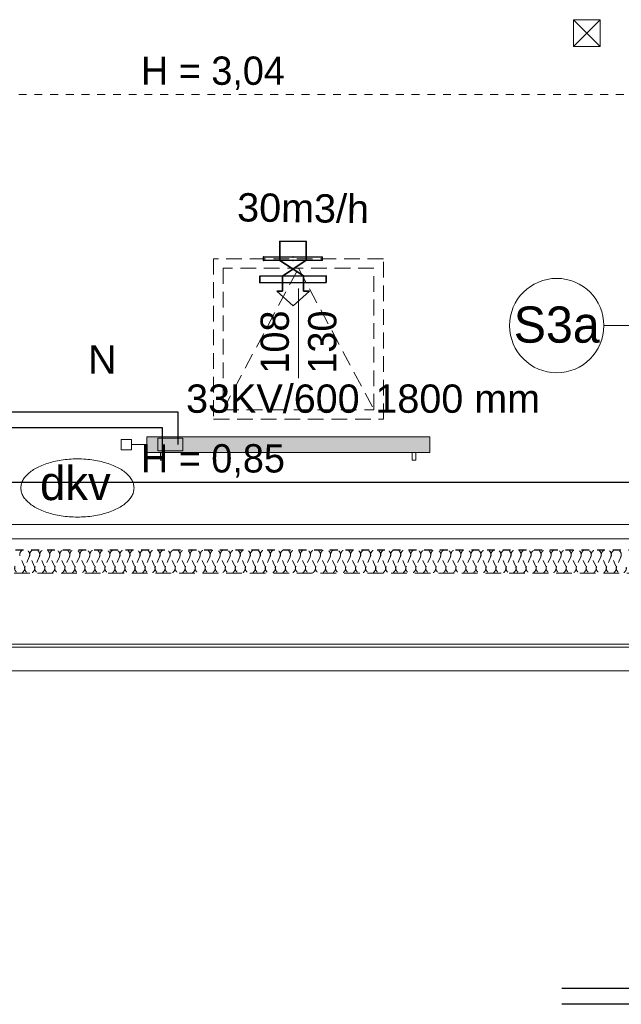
# Model space of a CAD drawing. Header units: millimetres. Extents: x -17429 to 155243, y -2908 to 188569.
# Tile 92 of 113: x -6180 to -2352, y 128575 to 134836. Entities that reach past the tile are written whole.
import ezdxf
from ezdxf.lldxf.tags import DXFTag

# ---------------------------------------------------------------- set-up
doc = ezdxf.new("R2010")
doc.units = ezdxf.units.MM
doc.header["$MEASUREMENT"] = 0
for name, pattern in [('Hidden Line', [100, 50, -50]), ('Hidden Line copy', [80, 40, -40]), ('Krawędzie ukryte', [150, 100, -50])]:
    doc.linetypes.add(name, pattern=pattern)
doc.layers.get('0').update_dxf_attribs({"lineweight": 5})
for name, color, linetype in [('#opisy', 7, 'Continuous'), ('#podkład', 252, 'Continuous'), ('Arch ocieplenie', 252, 'Continuous'), ('Arch opisy', 252, 'Continuous'), ('IS_Armatura_podłączeniowa_grz._dolnozas.', 255, 'SOLID'), ('IS_Armatura_Therm', 7, 'SOLID'), ('IS_Grafika', 7, 'SOLID'), ('IS_Grzejniki_Plan_rzut', 7, 'SOLID'), ('IS_Powrót', 5, 'DASH'), ('IS_Text_Armatury_Therm', 7, 'Continuous'), ('IS_Text_Odbiornikow_Therm', 7, 'Continuous'), ('IS_Zasilanie', 1, 'SOLID')]:
    doc.layers.add(name, color=color, linetype=linetype)
doc.layers.add('arch izolacje_Nr_Pióra__3', color=7, linetype='Continuous', lineweight=13, true_color=0xff6600)
doc.layers.add('Arch ocieplenie_Nr_Pióra__22', color=7, linetype='Continuous', lineweight=9, true_color=0x7f7f7f)
for name, color, linetype, lineweight in [('Arch opisy_Nr_Pióra__1', 252, 'Continuous', 25), ('Arch opisy_Nr_Pióra__21', 252, 'Continuous', 13), ('FLUID-EXR.309', 6, 'Continuous', 35), ('INWENT DACH_Nr_Pióra__21', 7, 'Continuous', 13), ('INWENT KONST. DREWNIANA_Nr_Pióra__21', 7, 'Continuous', 13), ('INWENT OPISY_Nr_Pióra__21', 252, 'Continuous', 13), ('INWENT. OKNA_Nr_Pióra__21', 7, 'Continuous', 13), ('INWENT.ŚCIANY_Nr_Pióra__1', 252, 'Continuous', 25)]:
    doc.layers.add(name, color=color, linetype=linetype, lineweight=lineweight)
doc.styles.add('ARIAL', font='arial.ttf', dxfattribs={"width": 0.75})
doc.styles.add('GENERATED_STYLE_2', font='txt')
doc.styles.add('GENERATED_STYLE_4', font='txt')
doc.styles.add('MtXpl_Arial', font='txt', dxfattribs={"height": 0.2})
doc.styles.get("Standard").update_dxf_attribs({"font": 'arial.ttf', "bigfont": 'BIGFONT.SHX'})
tags = doc.linetypes.add('DASH', pattern=[15, 10, -5]).pattern_tags.tags
tags[6:7] = [DXFTag(74, 4), DXFTag(75, 0), DXFTag(340, '0'), DXFTag(46, 0.0), DXFTag(50, 0.0), DXFTag(44, 0.0), DXFTag(45, 0.0)]
tags[4:5] = [DXFTag(74, 4), DXFTag(75, 0), DXFTag(340, '0'), DXFTag(46, 0.0), DXFTag(50, 0.0), DXFTag(44, 0.0), DXFTag(45, 0.0)]
tags = doc.linetypes.add('SOLID', pattern=[10, 10, 0]).pattern_tags.tags
tags[6:7] = [DXFTag(74, 4), DXFTag(75, 0), DXFTag(340, '0'), DXFTag(46, 0.0), DXFTag(50, 0.0), DXFTag(44, 0.0), DXFTag(45, 0.0)]
tags[4:5] = [DXFTag(74, 4), DXFTag(75, 0), DXFTag(340, '0'), DXFTag(46, 0.0), DXFTag(50, 0.0), DXFTag(44, 0.0), DXFTag(45, 0.0)]

# ---------------------------------------------------------------- blocks, each defined once
blk = doc.blocks.new('Izolacja cieplna 14_123', base_point=(32134.1, 131465.8))
at = {"layer": 'Arch ocieplenie_Nr_Pióra__22', "linetype": 'Hidden Line copy'}
for p, q in [((-6150.7, 131360.5), (-6177.3, 131421.2)), ((-6118.8, 131421.2), (-6145.4, 131360.5)), ((-6086.9, 131360.5), (-6113.5, 131421.2)), ((-6055, 131421.2), (-6081.6, 131360.5)), ((-6023.1, 131360.5), (-6049.7, 131421.2)), ((-5991.2, 131421.2), (-6017.8, 131360.5)), ((-5959.3, 131360.5), (-5985.9, 131421.2)), ((-5927.4, 131421.2), (-5954, 131360.5)), ((-5895.5, 131360.5), (-5922.1, 131421.2)), ((-5863.6, 131421.2), (-5890.2, 131360.5)), ((-5831.7, 131360.5), (-5858.3, 131421.2)), ((-5799.8, 131421.2), (-5826.4, 131360.5)), ((-5767.9, 131360.5), (-5794.5, 131421.2)), ((-5736, 131421.2), (-5762.6, 131360.5)), ((-5704.1, 131360.5), (-5730.7, 131421.2)), ((-5672.2, 131421.2), (-5698.8, 131360.5)), ((-5640.3, 131360.5), (-5666.9, 131421.2)), ((-5608.4, 131421.2), (-5634.9, 131360.5)), ((-5576.5, 131360.5), (-5603, 131421.2)), ((-5544.6, 131421.2), (-5571.1, 131360.5)), ((-5512.7, 131360.5), (-5539.2, 131421.2)), ((-5480.8, 131421.2), (-5507.3, 131360.5)), ((-5448.9, 131360.5), (-5475.4, 131421.2)), ((-5417, 131421.2), (-5443.5, 131360.5)), ((-5385.1, 131360.5), (-5411.6, 131421.2)), ((-5353.2, 131421.2), (-5379.7, 131360.5)), ((-5321.3, 131360.5), (-5347.8, 131421.2)), ((-5289.4, 131421.2), (-5315.9, 131360.5)), ((-5257.5, 131360.5), (-5284, 131421.2)), ((-5225.6, 131421.2), (-5252.1, 131360.5)), ((-5193.7, 131360.5), (-5220.2, 131421.2)), ((-5161.8, 131421.2), (-5188.3, 131360.5)), ((-5129.9, 131360.5), (-5156.4, 131421.2)), ((-5098, 131421.2), (-5124.5, 131360.5)), ((-5066.1, 131360.5), (-5092.6, 131421.2)), ((-5034.2, 131421.2), (-5060.7, 131360.5)), ((-5002.3, 131360.5), (-5028.8, 131421.2)), ((-4970.4, 131421.2), (-4996.9, 131360.5)), ((-4938.5, 131360.5), (-4965, 131421.2)), ((-4906.6, 131421.2), (-4933.1, 131360.5)), ((-4874.7, 131360.5), (-4901.2, 131421.2)), ((-4842.8, 131421.2), (-4869.3, 131360.5)), ((-4810.9, 131360.5), (-4837.4, 131421.2)), ((-4779, 131421.2), (-4805.5, 131360.5)), ((-4747.1, 131360.5), (-4773.6, 131421.2)), ((-4715.2, 131421.2), (-4741.7, 131360.5)), ((-4683.3, 131360.5), (-4709.8, 131421.2)), ((-4651.4, 131421.2), (-4677.9, 131360.5)), ((-4619.5, 131360.5), (-4646, 131421.2)), ((-4587.5, 131421.2), (-4614.1, 131360.5)), ((-4555.6, 131360.5), (-4582.2, 131421.2)), ((-4523.7, 131421.2), (-4550.3, 131360.5)), ((-4491.8, 131360.5), (-4518.4, 131421.2)), ((-4459.9, 131421.2), (-4486.5, 131360.5)), ((-4428, 131360.5), (-4454.6, 131421.2)), ((-4396.1, 131421.2), (-4422.7, 131360.5)), ((-4364.2, 131360.5), (-4390.8, 131421.2)), ((-4332.3, 131421.2), (-4358.9, 131360.5)), ((-4300.4, 131360.5), (-4327, 131421.2)), ((-4268.5, 131421.2), (-4295.1, 131360.5)), ((-4236.6, 131360.5), (-4263.2, 131421.2)), ((-4204.7, 131421.2), (-4231.3, 131360.5)), ((-4172.8, 131360.5), (-4199.4, 131421.2)), ((-4140.9, 131421.2), (-4167.5, 131360.5)), ((-4109, 131360.5), (-4135.6, 131421.2)), ((-4077.1, 131421.2), (-4103.7, 131360.5)), ((-4045.2, 131360.5), (-4071.8, 131421.2)), ((-4013.3, 131421.2), (-4039.9, 131360.5)), ((-3981.4, 131360.5), (-4008, 131421.2)), ((-3949.5, 131421.2), (-3976.1, 131360.5)), ((-3917.6, 131360.5), (-3944.2, 131421.2)), ((-3885.7, 131421.2), (-3912.3, 131360.5)), ((-3853.8, 131360.5), (-3880.4, 131421.2)), ((-3821.9, 131421.2), (-3848.4, 131360.5)), ((-3790, 131360.5), (-3816.5, 131421.2)), ((-3758.1, 131421.2), (-3784.6, 131360.5)), ((-3726.2, 131360.5), (-3752.7, 131421.2)), ((-3694.3, 131421.2), (-3720.8, 131360.5)), ((-3662.4, 131360.5), (-3688.9, 131421.2)), ((-3630.5, 131421.2), (-3657, 131360.5)), ((-3598.6, 131360.5), (-3625.1, 131421.2)), ((-3566.7, 131421.2), (-3593.2, 131360.5)), ((-3534.8, 131360.5), (-3561.3, 131421.2)), ((-3502.9, 131421.2), (-3529.4, 131360.5)), ((-3471, 131360.5), (-3497.5, 131421.2)), ((-3439.1, 131421.2), (-3465.6, 131360.5)), ((-3407.2, 131360.5), (-3433.7, 131421.2)), ((-3375.3, 131421.2), (-3401.8, 131360.5)), ((-3343.4, 131360.5), (-3369.9, 131421.2)), ((-3311.5, 131421.2), (-3338, 131360.5)), ((-3279.6, 131360.5), (-3306.1, 131421.2)), ((-3247.7, 131421.2), (-3274.2, 131360.5)), ((-3215.8, 131360.5), (-3242.3, 131421.2)), ((-3183.9, 131421.2), (-3210.4, 131360.5)), ((-3152, 131360.5), (-3178.5, 131421.2)), ((-3120.1, 131421.2), (-3146.6, 131360.5)), ((-3088.2, 131360.5), (-3114.7, 131421.2)), ((-3056.3, 131421.2), (-3082.8, 131360.5)), ((-3024.4, 131360.5), (-3050.9, 131421.2)), ((-2992.5, 131421.2), (-3019, 131360.5)), ((-2960.6, 131360.5), (-2987.1, 131421.2)), ((-2928.7, 131421.2), (-2955.2, 131360.5)), ((-2896.8, 131360.5), (-2923.3, 131421.2)), ((-2864.9, 131421.2), (-2891.4, 131360.5)), ((-2833, 131360.5), (-2859.5, 131421.2)), ((-2801, 131421.2), (-2827.6, 131360.5)), ((-2769.1, 131360.5), (-2795.7, 131421.2)), ((-2737.2, 131421.2), (-2763.8, 131360.5)), ((-2705.3, 131360.5), (-2731.9, 131421.2)), ((-2673.4, 131421.2), (-2700, 131360.5)), ((-2641.5, 131360.5), (-2668.1, 131421.2)), ((-2609.6, 131421.2), (-2636.2, 131360.5)), ((-2577.7, 131360.5), (-2604.3, 131421.2)), ((-2545.8, 131421.2), (-2572.4, 131360.5)), ((-2513.9, 131360.5), (-2540.5, 131421.2)), ((-2482, 131421.2), (-2508.6, 131360.5)), ((-2450.1, 131360.5), (-2476.7, 131421.2)), ((-2418.2, 131421.2), (-2444.8, 131360.5)), ((-2386.3, 131360.5), (-2412.9, 131421.2)), ((-2354.4, 131421.2), (-2381, 131360.5))]:
    blk.add_line(p, q, dxfattribs=at)
for centre, start, end in [((-6148.1, 131433.9), 336.34872, 203.65126), ((-6084.3, 131433.9), 336.34872, 203.65126), ((-6020.4, 131433.9), 336.34872, 203.65126), ((-5956.6, 131433.9), 336.34872, 203.65126), ((-5892.8, 131433.9), 336.34872, 203.65126), ((-5829, 131433.9), 336.34872, 203.65126), ((-5765.2, 131433.9), 336.34872, 203.65126), ((-5701.4, 131433.9), 336.34872, 203.65126), ((-5637.6, 131433.9), 336.34872, 203.65126), ((-5573.8, 131433.9), 336.34872, 203.65126), ((-5510, 131433.9), 336.34872, 203.65126), ((-5446.2, 131433.9), 336.34872, 203.65126), ((-5382.4, 131433.9), 336.34872, 203.65126), ((-5318.6, 131433.9), 336.34872, 203.65126), ((-5254.8, 131433.9), 336.34872, 203.65126), ((-5191, 131433.9), 336.34872, 203.65126), ((-5127.2, 131433.9), 336.34872, 203.65126), ((-5063.4, 131433.9), 336.34872, 203.65126), ((-4999.6, 131433.9), 336.34872, 203.65126), ((-4935.8, 131433.9), 336.34872, 203.65126), ((-4872, 131433.9), 336.34872, 203.65126), ((-4808.2, 131433.9), 336.34872, 203.65126), ((-4744.4, 131433.9), 336.34872, 203.65126), ((-4680.6, 131433.9), 336.34872, 203.65126), ((-4616.8, 131433.9), 336.34872, 203.65126), ((-4553, 131433.9), 336.34872, 203.65126), ((-4489.2, 131433.9), 336.34872, 203.65126), ((-4425.4, 131433.9), 336.34872, 203.65126), ((-4361.6, 131433.9), 336.34872, 203.65126), ((-4297.8, 131433.9), 336.34872, 203.65126), ((-4233.9, 131433.9), 336.34872, 203.65126), ((-4170.1, 131433.9), 336.34872, 203.65126), ((-4106.3, 131433.9), 336.34872, 203.65126), ((-4042.5, 131433.9), 336.34872, 203.65126), ((-3978.7, 131433.9), 336.34872, 203.65126), ((-3914.9, 131433.9), 336.34872, 203.65126), ((-3851.1, 131433.9), 336.34872, 203.65126), ((-3787.3, 131433.9), 336.34872, 203.65126), ((-3723.5, 131433.9), 336.34872, 203.65126), ((-3659.7, 131433.9), 336.34872, 203.65126), ((-3595.9, 131433.9), 336.34872, 203.65126), ((-3532.1, 131433.9), 336.34872, 203.65126), ((-3468.3, 131433.9), 336.34872, 203.65126), ((-3404.5, 131433.9), 336.34872, 203.65126), ((-3340.7, 131433.9), 336.34872, 203.65126), ((-3276.9, 131433.9), 336.34872, 203.65126), ((-3213.1, 131433.9), 336.34872, 203.65126), ((-3149.3, 131433.9), 336.34872, 203.65126), ((-3085.5, 131433.9), 336.34872, 203.65126), ((-3021.7, 131433.9), 336.34872, 203.65126), ((-2957.9, 131433.9), 336.34872, 203.65126), ((-2894.1, 131433.9), 336.34872, 203.65126), ((-2830.3, 131433.9), 336.34872, 203.65126), ((-2766.5, 131433.9), 336.34872, 203.65126), ((-2702.7, 131433.9), 336.34872, 203.65126), ((-2638.9, 131433.9), 336.34872, 203.65126), ((-2575.1, 131433.9), 336.34872, 203.65126), ((-2511.3, 131433.9), 336.34872, 203.65126), ((-2447.5, 131433.9), 336.34872, 203.65126), ((-2383.6, 131433.9), 336.34872, 203.65126), ((-6180, 131347.7), 156.34866, 23.65123), ((-6116.2, 131347.7), 156.34866, 23.65123), ((-6052.4, 131347.7), 156.34866, 23.65123), ((-5988.5, 131347.7), 156.34866, 23.65123), ((-5924.7, 131347.7), 156.34866, 23.65123), ((-5860.9, 131347.7), 156.34866, 23.65123), ((-5797.1, 131347.7), 156.34866, 23.65123), ((-5733.3, 131347.7), 156.34866, 23.65123), ((-5669.5, 131347.7), 156.34866, 23.65123), ((-5605.7, 131347.7), 156.34866, 23.65123), ((-5541.9, 131347.7), 156.34866, 23.65123), ((-5478.1, 131347.7), 156.34866, 23.65123), ((-5414.3, 131347.7), 156.34866, 23.65123), ((-5350.5, 131347.7), 156.34866, 23.65123), ((-5286.7, 131347.7), 156.34866, 23.65123), ((-5222.9, 131347.7), 156.34866, 23.65123), ((-5159.1, 131347.7), 156.34866, 23.65123), ((-5095.3, 131347.7), 156.34866, 23.65123), ((-5031.5, 131347.7), 156.34866, 23.65123), ((-4967.7, 131347.7), 156.34866, 23.65123), ((-4903.9, 131347.7), 156.34866, 23.65123), ((-4840.1, 131347.7), 156.34866, 23.65123), ((-4776.3, 131347.7), 156.34866, 23.65123), ((-4712.5, 131347.7), 156.34866, 23.65123), ((-4648.7, 131347.7), 156.34866, 23.65123), ((-4584.9, 131347.7), 156.34866, 23.65123), ((-4521.1, 131347.7), 156.34866, 23.65123), ((-4457.3, 131347.7), 156.34866, 23.65123), ((-4393.5, 131347.7), 156.34866, 23.65123), ((-4329.7, 131347.7), 156.34866, 23.65123), ((-4265.9, 131347.7), 156.34866, 23.65123), ((-4202, 131347.7), 156.34866, 23.65123), ((-4138.2, 131347.7), 156.34866, 23.65123), ((-4074.4, 131347.7), 156.34866, 23.65123), ((-4010.6, 131347.7), 156.34866, 23.65123), ((-3946.8, 131347.7), 156.34866, 23.65123), ((-3883, 131347.7), 156.34866, 23.65123), ((-3819.2, 131347.7), 156.34866, 23.65123), ((-3755.4, 131347.7), 156.34866, 23.65123), ((-3691.6, 131347.7), 156.34866, 23.65123), ((-3627.8, 131347.7), 156.34866, 23.65123), ((-3564, 131347.7), 156.34866, 23.65123), ((-3500.2, 131347.7), 156.34866, 23.65123), ((-3436.4, 131347.7), 156.34866, 23.65123), ((-3372.6, 131347.7), 156.34866, 23.65123), ((-3308.8, 131347.7), 156.34866, 23.65123), ((-3245, 131347.7), 156.34866, 23.65123), ((-3181.2, 131347.7), 156.34866, 23.65123), ((-3117.4, 131347.7), 156.34866, 23.65123), ((-3053.6, 131347.7), 156.34866, 23.65123), ((-2989.8, 131347.7), 156.34866, 23.65123), ((-2926, 131347.7), 156.34866, 23.65123), ((-2862.2, 131347.7), 156.34866, 23.65123), ((-2798.4, 131347.7), 156.34866, 23.65123), ((-2734.6, 131347.7), 156.34866, 23.65123), ((-2670.8, 131347.7), 156.34866, 23.65123), ((-2607, 131347.7), 156.34866, 23.65123), ((-2543.2, 131347.7), 156.34866, 23.65123), ((-2479.4, 131347.7), 156.34866, 23.65123), ((-2415.5, 131347.7), 156.34866, 23.65123), ((-2351.7, 131347.7), 156.34866, 23.65123)]:
    blk.add_arc(centre, 31.9, start, end, dxfattribs=at)
blk = doc.blocks.new('Linia_123', base_point=(-1870, 132890.8))
at = {"layer": 'Arch opisy_Nr_Pióra__21', "linetype": 'Continuous'}
blk.add_line((-1870, 132890.8), (-2462.9, 132890.8), dxfattribs=at)
blk.add_circle((-2762.9, 132890.8), 300, dxfattribs=at)
blk = doc.blocks.new('piwnica')
at = {"layer": 'arch izolacje_Nr_Pióra__3', "color": 252, "linetype": 'Krawędzie ukryte'}
blk.add_line((32134.1, 131315.9), (-11060.9, 131315.9), dxfattribs=at)
at = {"layer": 'INWENT DACH_Nr_Pióra__21', "color": 252, "linetype": 'Hidden Line'}
blk.add_line((-10585.9, 134360.9), (5354.1, 134360.9), dxfattribs=at)
at = {"layer": 'INWENT DACH_Nr_Pióra__21', "color": 252, "linetype": 'Continuous'}
for p, q in [((-11505.9, 131625.9), (32584.1, 131625.9)), ((-11505.9, 131535.9), (32584.1, 131535.9)), ((-11505.9, 130865.9), (32584.1, 130865.9)), ((-11505.9, 130845.9), (32584.1, 130845.9)), ((-11505.9, 130695.9), (32584.1, 130695.9))]:
    blk.add_line(p, q, dxfattribs=at)
at = {"layer": 'INWENT KONST. DREWNIANA_Nr_Pióra__21', "color": 252, "linetype": 'Continuous'}
for p, q in [((-2655.9, 134835.9), (-2485.9, 134835.9)), ((-2655.9, 134665.9), (-2655.9, 134835.9)), ((-2655.9, 134665.9), (-2485.9, 134835.9)), ((-2655.9, 134835.9), (-2485.9, 134665.9)), ((-2485.9, 134835.9), (-2485.9, 134665.9)), ((-2485.9, 134665.9), (-2655.9, 134665.9))]:
    blk.add_line(p, q, dxfattribs=at)
at = {"layer": 'INWENT OPISY_Nr_Pióra__21', "color": 252, "linetype": 'Continuous'}
blk.add_line((-4405.9, 133125.9), (-4405.9, 132555.9), dxfattribs=at)
at = {"layer": 'INWENT. OKNA_Nr_Pióra__21', "color": 252, "linetype": 'Krawędzie ukryte'}
for p, q in [((-4945.9, 133315.9), (-4945.9, 132295.9)), ((-3865.9, 133315.9), (-4945.9, 133315.9)), ((-3865.9, 132295.9), (-3865.9, 133315.9)), ((-4885.9, 132355.9), (-4405.9, 133255.9)), ((-4885.9, 133255.9), (-4885.9, 132355.9)), ((-3925.9, 133255.9), (-4885.9, 133255.9)), ((-4405.9, 133255.9), (-3925.9, 132355.9)), ((-3925.9, 132355.9), (-3925.9, 133255.9)), ((-4885.9, 132355.9), (-3925.9, 132355.9)), ((-4945.9, 132295.9), (-3865.9, 132295.9))]:
    blk.add_line(p, q, dxfattribs=at)
at = {"layer": 'INWENT.ŚCIANY_Nr_Pióra__1', "color": 252, "linetype": 'Continuous'}
blk.add_line((-6375.9, 131895.9), (-1685.9, 131895.9), dxfattribs=at)
at = {"layer": 'INWENT.ŚCIANY_Nr_Pióra__1', "color": 252, "linetype": 'Hidden Line'}
blk.add_line((-10905.9, 131465.9), (31984.1, 131465.9), dxfattribs=at)
at = {"layer": 'Arch ocieplenie', "color": 252, "linetype": 'Hidden Line copy', "lineweight": 9}
blk.add_blockref('Izolacja cieplna 14_123', (32134.1, 131465.8), dxfattribs=at)
at = {"layer": 'Arch opisy', "color": 252, "linetype": 'Continuous'}
blk.add_blockref('Linia_123', (-1870, 132890.8), dxfattribs=at)
at = {"layer": 'Arch opisy_Nr_Pióra__1', "color": 252, "linetype": 'Continuous', "insert": (-2762.9, 133012.2), "char_height": 230, "attachment_point": 2, "style": 'GENERATED_STYLE_4'}
blk.add_mtext('{S3a}', dxfattribs=at)
at = {"layer": 'INWENT OPISY_Nr_Pióra__21', "color": 252, "linetype": 'Continuous', "char_height": 180, "attachment_point": 2, "style": 'GENERATED_STYLE_2'}
for s, insert in [('{H = 3,04}', (-4950.5, 134601.7)), ('{H = 0,85}', (-4950.5, 132136.7))]:
    blk.add_mtext(s, dxfattribs=dict(at, insert=insert))
at = {"layer": 'INWENT OPISY_Nr_Pióra__21', "color": 252, "linetype": 'Continuous', "insert": (-4647.1, 132785.9), "char_height": 180, "width": 1346.334, "attachment_point": 2, "rotation": 90, "line_spacing_factor": 1.008452, "style": 'GENERATED_STYLE_2'}
blk.add_mtext('{108\\P130}', dxfattribs=at)
blk = doc.blocks.new('hg')
at = {"layer": 'FLUID-EXR.309', "color": 7}
for p, q in [((17736.9, 124343.3), (17844.7, 124488.1)), ((17745.9, 124510.2), (17837.5, 124354.6)), ((17844.7, 124488.1), (17940.6, 124483)), ((17942.6, 124520), (17940.6, 124483)), ((18029.8, 124411.2), (17942.6, 124520)), ((17931.4, 124312.3), (18029.8, 124411.2)), ((17837.5, 124354.6), (17933.4, 124349.4)), ((17933.4, 124349.4), (17931.4, 124312.3))]:
    blk.add_line(p, q, dxfattribs=at)
for points in [[(17730.2, 124614.3), (17710.1, 124241.5), (17731.4, 124240.4), (17751.5, 124613.1)], [(17893.7, 124630.3), (17870.9, 124207.9), (17829.7, 124210.2), (17852.4, 124632.6)], [(17745.9, 124510.2), (17625.4, 124516.7), (17616.4, 124349.8), (17736.9, 124343.3)]]:
    blk.add_lwpolyline(points, close=True, dxfattribs=at)
for p in [(17720.1, 124427.9), (17741.4, 124426.7), (17710.1, 124241.5), (17731.4, 124240.4)]:
    blk.add_point(p, dxfattribs=at)

msp = doc.modelspace()

# ---------------------------------------------------------------- linework, layer by layer
at = {"layer": 'IS_Armatura_podłączeniowa_grz._dolnozas.', "color": 7, "lineweight": 0, "ltscale": 10}
for p, q in [((-5140.9, 132174.1), (-5300.9, 132174.1)), ((-5300.9, 132174.1), (-5300.9, 132094.1)), ((-5140.9, 132094.1), (-5140.9, 132174.1)), ((-5300.9, 132094.1), (-5140.9, 132094.1))]:
    msp.add_line(p, q, dxfattribs=at)
at = {"layer": 'IS_Armatura_Therm', "color": 7, "lineweight": 0, "ltscale": 10}
for p, q in [((-5468.4, 132166.6), (-5533.4, 132166.6)), ((-5533.4, 132166.6), (-5533.4, 132101.6)), ((-5468.4, 132101.6), (-5468.4, 132166.6)), ((-5370.9, 132134.1), (-5468.4, 132134.1)), ((-5533.4, 132101.6), (-5468.4, 132101.6))]:
    msp.add_line(p, q, dxfattribs=at)
at = {"layer": 'IS_Grafika', "color": 7, "lineweight": 5, "ltscale": 10}
for points, knots in [([(-5812.3, 132043), (-5830.1, 132043), (-5864.8, 132041.7), (-5915.5, 132036), (-5963.3, 132026.7), (-6007.5, 132014.2), (-6047.7, 131998.8), (-6083.3, 131980.7), (-6113.8, 131960.2), (-6138.7, 131937.5), (-6157.5, 131912.8), (-6169.4, 131886.2), (-6172.1, 131867.4), (-6172.1, 131858.2)], [0, 0, 0, 0, 53.206774, 104.286131, 152.960622, 198.951577, 242.000697, 281.900205, 318.538128, 351.968842, 382.520946, 410.942343, 438.528187, 438.528187, 438.528187, 438.528187]), ([(-5452.5, 131858.2), (-5452.5, 131867.4), (-5455.3, 131886.2), (-5467.1, 131912.8), (-5485.9, 131937.5), (-5510.8, 131960.2), (-5541.3, 131980.7), (-5576.9, 131998.8), (-5617.1, 132014.2), (-5661.4, 132026.7), (-5709.1, 132036), (-5759.8, 132041.7), (-5794.6, 132043), (-5812.3, 132043)], [0, 0, 0, 0, 27.585844, 56.00724, 86.559344, 119.990058, 156.627982, 196.52749, 239.576609, 285.567565, 334.242055, 385.321413, 438.528187, 438.528187, 438.528187, 438.528187]), ([(-6172.1, 131858.2), (-6172.1, 131849), (-6169.4, 131830.3), (-6157.5, 131803.6), (-6138.7, 131778.9), (-6113.8, 131756.2), (-6083.3, 131735.8), (-6047.7, 131717.7), (-6007.5, 131702.2), (-5963.3, 131689.7), (-5915.5, 131680.5), (-5864.8, 131674.7), (-5830.1, 131673.4), (-5812.3, 131673.4)], [0, 0, 0, 0, 27.585844, 56.00724, 86.559344, 119.990058, 156.627982, 196.52749, 239.576609, 285.567565, 334.242055, 385.321413, 438.528187, 438.528187, 438.528187, 438.528187]), ([(-5812.3, 131673.4), (-5794.6, 131673.4), (-5759.8, 131674.7), (-5709.1, 131680.5), (-5661.4, 131689.7), (-5617.1, 131702.2), (-5576.9, 131717.7), (-5541.3, 131735.8), (-5510.8, 131756.2), (-5485.9, 131778.9), (-5467.1, 131803.6), (-5455.3, 131830.3), (-5452.5, 131849), (-5452.5, 131858.2)], [0, 0, 0, 0, 53.206774, 104.286131, 152.960622, 198.951577, 242.000697, 281.900205, 318.538128, 351.968842, 382.520946, 410.942343, 438.528187, 438.528187, 438.528187, 438.528187])]:
    msp.add_open_spline(points, degree=3, knots=knots, dxfattribs=at)
at = {"layer": 'IS_Grzejniki_Plan_rzut', "color": 252, "lineweight": 0, "ltscale": 10}
for p, q in [((-3570.9, 132184.1), (-5370.9, 132184.1)), ((-5370.9, 132184.1), (-5370.9, 132084.1)), ((-3570.9, 132084.1), (-3570.9, 132184.1)), ((-5370.9, 132084.1), (-3570.9, 132084.1)), ((-5283.4, 132084.1), (-5283.4, 132034.1)), ((-5258.4, 132034.1), (-5258.4, 132084.1)), ((-3683.4, 132034.1), (-3683.4, 132084.1)), ((-3658.4, 132084.1), (-3658.4, 132034.1)), ((-5283.4, 132034.1), (-5258.4, 132034.1)), ((-3658.4, 132034.1), (-3683.4, 132034.1))]:
    msp.add_line(p, q, dxfattribs=at)
at = {"layer": 'IS_Grzejniki_Plan_rzut', "color": 252, "linetype": 'Continuous', "lineweight": 0, "ltscale": 10, "extrusion": (0, 0, -1)}
for points in [[(3570.9, 132084.1), (5370.9, 132184.1), (5370.9, 132084.1)], [(5370.9, 132184.1), (3570.9, 132084.1), (3570.9, 132184.1)]]:
    msp.add_solid(points, dxfattribs=at)
at = {"layer": 'IS_Powrót', "color": 5, "lineweight": 30, "ltscale": 20}
for p, q in [((-5270.9, 132239.7), (-10536, 132239.7)), ((-5270.9, 132134.1), (-5270.9, 132239.7)), ((-792.2, 128575.1), (-2730.5, 128575.1))]:
    msp.add_line(p, q, dxfattribs=at)
at = {"layer": 'IS_Zasilanie', "color": 1, "lineweight": 30, "ltscale": 10}
for p, q in [((-5170.9, 132339.7), (-10362.6, 132339.7)), ((-5170.9, 132134.1), (-5170.9, 132339.7)), ((-792.2, 128675.1), (-2730.5, 128675.1))]:
    msp.add_line(p, q, dxfattribs=at)

# ---------------------------------------------------------------- block references
at = {"layer": '#podkład'}
msp.add_blockref('piwnica', (0, 0), dxfattribs=at)
at = {"color": 2, "rotation": 273.3538706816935}
msp.add_blockref('hg', (-129692.5, 143737.5), dxfattribs=at)

# ---------------------------------------------------------------- texts
at = {"layer": '#opisy', "color": 7, "lineweight": 0, "style": 'ARIAL'}
msp.add_text('30m3/h', height=180, rotation=359.21724, dxfattribs=at).set_placement((-4797, 133553.5, 139.7))
at = {"layer": 'IS_Grafika', "color": 7, "lineweight": 5, "ltscale": 10, "style": 'MtXpl_Arial'}
msp.add_text('dkv', height=216, dxfattribs=at).set_placement((-6050.2, 131781.2))
at = {"layer": 'IS_Text_Armatury_Therm', "color": 7, "linetype": 'SOLID', "ltscale": 10, "insert": (-5563.5, 132585.8), "char_height": 180, "attachment_point": 9}
msp.add_mtext('\\fArial|b0|i0;N  ', dxfattribs=at)
at = {"layer": 'IS_Text_Odbiornikow_Therm', "color": 7, "linetype": 'SOLID', "ltscale": 10, "char_height": 180}
for s, insert, attachment_point in [('\\fArial|b0|i0;33KV/600', (-4016.6, 132333.8), 9), ('\\fArial|b0|i0;1800 mm', (-3916.6, 132333.8), 7)]:
    msp.add_mtext(s, dxfattribs=dict(at, insert=insert, attachment_point=attachment_point))

doc.saveas('drawing.dxf')
